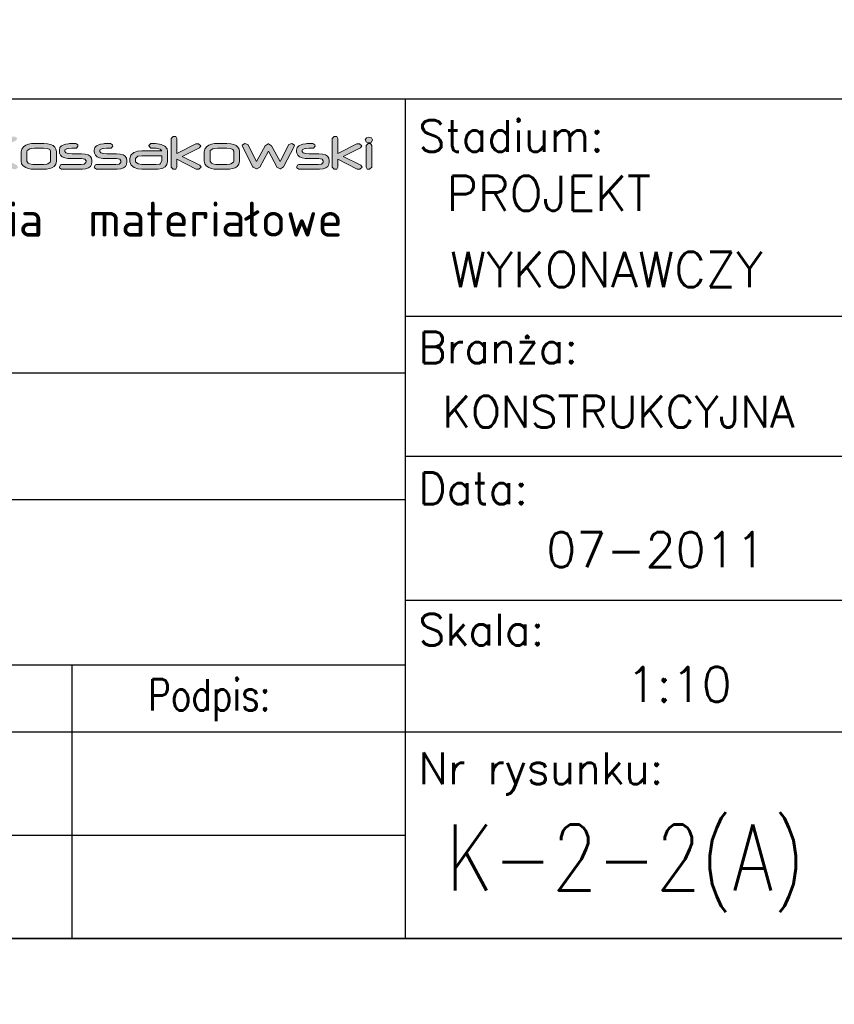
# Model space of a CAD drawing. Header units: millimetres. Extents: x -34919 to 306996, y -293018 to -145733.
# Tile 162 of 256: x 77528 to 77973, y -196154 to -195615. Entities that reach past the tile are written whole.
import ezdxf
from ezdxf.enums import TextEntityAlignment as Align

# ---------------------------------------------------------------- set-up
doc = ezdxf.new("R2010")
doc.units = ezdxf.units.MM
doc.header["$LTSCALE"] = 3
doc.layers.add('Prz', color=5, linetype='Continuous')
doc.layers.add('TABELA', color=7, linetype='Continuous')
doc.layers.add('SIATKA', color=5, linetype='Continuous', lineweight=18)
doc.styles.add('Annotative', font='txt')
doc.styles.add('NOVE3', font='romans.shx', dxfattribs={"width": 0.7})
doc.styles.add('ROMANS', font='romans.shx')

# ---------------------------------------------------------------- blocks, each defined once
blk = doc.blocks.new('structure pro')
h = blk.add_hatch(color=7)
h.dxf.hatch_style = 1
h.paths.add_polyline_path([(739.2, 22.6), (739.75, 24.09), (741.79, 25.19), (745.17, 25.58), (748.07, 25.58), (749.33, 27.39), (749.17, 28.65), (747.37, 29.9), (747.13, 29.9), (743.75, 29.75), (741, 29.43), (738.81, 28.88), (738.33, 28.65), (735.98, 27.23), (734.56, 25.19), (734.09, 22.6), (734.09, 8.31), (734.09, 7.76), (735.9, 6.34), (738.18, 6.5), (739.2, 8.31)])
h.paths.add_polyline_path([(553.28, 43.25), (550.33, 45.35), (549.87, 45.35), (544.24, 45.15), (539.6, 44.63), (536, 43.65), (535.15, 43.39), (531.22, 40.96), (528.86, 37.63), (528.08, 33.24), (528.08, 9.48), (528.21, 8.44), (531.15, 6.21), (534.95, 6.47), (536.72, 9.42), (536.72, 33.24), (537.63, 35.79), (540.91, 37.56), (546.6, 38.22), (551.38, 38.28), (553.54, 41.29)])
h.paths.add_polyline_path([(115.83, 43.25), (112.82, 45.35), (112.42, 45.35), (106.8, 45.15), (102.15, 44.63), (98.48, 43.65), (97.7, 43.39), (93.77, 40.96), (91.42, 37.63), (90.63, 33.24), (90.63, 9.48), (90.7, 8.44), (93.71, 6.21), (97.44, 6.47), (99.2, 9.42), (99.2, 33.24), (100.12, 35.79), (103.46, 37.56), (109.15, 38.22), (113.93, 38.28), (116.02, 41.29)])
h.paths.add_polyline_path([(1436.84, 35.09), (1434.56, 35.72), (1432.28, 35.09), (1431.18, 33.12), (1432.28, 31.08), (1434.56, 30.45), (1436.84, 31.08), (1437.86, 33.12)])
h.paths.add_polyline_path([(1436.13, 29.75), (1433.93, 29.98), (1432.05, 28.02), (1432.05, 8.31), (1432.99, 6.58), (1435.27, 6.34), (1437.15, 8.31), (1437.15, 28.02)])
h.paths.add_polyline_path([(1405.27, 36.11), (1403.07, 36.19), (1401.18, 34.3), (1401.18, 8.31), (1403.07, 6.34), (1405.27, 6.58), (1406.29, 8.31), (1406.29, 15.45), (1423.96, 6.58), (1426.47, 6.34), (1428.59, 8.15), (1427.33, 10.03), (1411.08, 18.12), (1426.94, 26.06), (1428.28, 27.86), (1426.08, 29.67), (1423.72, 29.51), (1406.29, 20.79), (1406.29, 34.3)])
h.paths.add_polyline_path([(1385.4, 28.65), (1383.59, 29.9), (1380.45, 29.83), (1377.94, 29.75), (1377.15, 29.67), (1374.48, 29.35), (1373.38, 29.04), (1370.71, 27.86), (1369.14, 26.13), (1368.67, 23.86), (1368.67, 22.6), (1368.82, 20.95), (1369.77, 19.22), (1371.34, 17.81), (1373.62, 16.87), (1376.6, 16.32), (1380.21, 16.08), (1388.62, 16.08), (1389.09, 16.08), (1392.07, 15.53), (1393.01, 13.96), (1393.01, 13.1), (1392.94, 12.47), (1391.44, 11.13), (1388.22, 10.74), (1370.71, 10.74), (1369.77, 10.51), (1368.75, 8.31), (1368.82, 7.68), (1370.71, 6.34), (1388.14, 6.34), (1389.64, 6.42), (1392.78, 6.81), (1395.21, 7.68), (1397.02, 9.01), (1398.04, 10.82), (1398.43, 13.1), (1398.43, 14.2), (1398.43, 14.35), (1397.96, 16.55), (1396.78, 18.28), (1394.9, 19.54), (1392.23, 20.24), (1388.85, 20.48), (1380.29, 20.48), (1377.15, 20.71), (1374.64, 21.42), (1373.85, 22.6), (1373.85, 23.86), (1373.93, 24.33), (1376.36, 25.43), (1376.68, 25.43), (1379.9, 25.51), (1383.59, 25.51), (1384.22, 25.58), (1385.55, 27.39)])
h.paths.add_polyline_path([(1324.29, 28.8), (1321.55, 29.98), (1321.47, 29.98), (1319.19, 28.33), (1319.5, 27.08), (1328.85, 8.46), (1329.09, 8.15), (1332.07, 6.74), (1332.38, 6.74), (1335.21, 8.38), (1342.99, 22.76), (1350.6, 8.46), (1350.68, 8.31), (1353.67, 6.81), (1353.98, 6.81), (1356.81, 8.46), (1366.39, 27.08), (1366.7, 28.33), (1366.7, 28.41), (1364.27, 29.98), (1361.6, 28.8), (1353.67, 13.49), (1345.89, 27.78), (1345.89, 27.86), (1342.99, 29.51), (1342.75, 29.51), (1340, 27.78), (1332.23, 13.49)])
h.paths.add_polyline_path([(1308.59, 29.67), (1305.13, 29.9), (1296.49, 29.9), (1293.98, 29.75), (1291.15, 29.2), (1288.8, 28.33), (1286.6, 26.92), (1285.11, 24.8), (1284.56, 22.36), (1284.56, 13.65), (1284.95, 11.45), (1286.36, 9.41), (1288.8, 7.83), (1290.84, 7.13), (1293.59, 6.58), (1296.49, 6.34), (1305.13, 6.34), (1307.49, 6.5), (1310.32, 6.97), (1312.59, 7.76), (1314.56, 9.01), (1316.05, 11.05), (1316.6, 13.65), (1316.6, 22.36), (1316.6, 22.44), (1316.28, 24.72), (1315.26, 26.61), (1313.69, 28.02), (1311.49, 29.04)])
h.paths.add_polyline_path([(1296.57, 25.51), (1304.97, 25.51), (1308.43, 25.19), (1310.63, 24.33), (1311.34, 22.76), (1311.34, 13.65), (1311.18, 12.86), (1308.82, 11.29), (1307.8, 11.05), (1304.97, 10.74), (1296.57, 10.74), (1295.08, 10.74), (1292.41, 11.21), (1291, 11.84), (1289.74, 13.65), (1289.74, 22.36), (1289.97, 23.39), (1292.33, 24.96), (1293.67, 25.27)], flags=16)
h.paths.add_polyline_path([(1258.48, 36.11), (1256.28, 36.19), (1254.4, 34.3), (1254.4, 8.31), (1256.28, 6.34), (1258.48, 6.58), (1259.5, 8.31), (1259.5, 15.45), (1277.17, 6.58), (1279.69, 6.34), (1281.81, 8.15), (1280.55, 10.03), (1264.29, 18.12), (1280.16, 26.06), (1281.49, 27.86), (1279.29, 29.67), (1276.94, 29.51), (1259.5, 20.79), (1259.5, 34.3)])
h.paths.add_polyline_path([(1240.1, 29.75), (1235.86, 29.9), (1233.9, 27.94), (1233.9, 27.63), (1235.86, 25.51), (1237.04, 25.51), (1237.28, 25.51), (1238.14, 25.58), (1238.85, 25.58), (1240.57, 25.51), (1244.34, 24.8), (1245.84, 23.15), (1227.54, 23.15), (1223.61, 22.76), (1220.47, 21.66), (1220.31, 21.58), (1217.56, 19.3), (1216.7, 16.16), (1216.7, 13.18), (1216.7, 13.02), (1217.72, 10.11), (1220.71, 7.83), (1223.93, 6.74), (1227.69, 6.34), (1240.34, 6.34), (1242.15, 6.42), (1245.99, 7.05), (1248.74, 8.46), (1250.39, 10.58), (1250.94, 13.41), (1250.94, 22.68), (1250.55, 24.96), (1248.66, 27.39), (1245.29, 29.04), (1243.56, 29.35)])
h.paths.add_polyline_path([(1240.42, 10.74), (1227.54, 10.74), (1224.16, 11.21), (1221.88, 13.25), (1221.88, 16.24), (1224.08, 18.2), (1227.46, 18.75), (1245.76, 18.75), (1245.76, 17.89), (1245.84, 16.71), (1245.84, 15.53), (1245.84, 14.67), (1245.84, 14.12), (1244.34, 11.29), (1244.11, 11.13)], flags=16)
h.paths.add_polyline_path([(1200.91, 28.65), (1199.11, 29.9), (1196.04, 29.83), (1193.45, 29.75), (1192.67, 29.67), (1190, 29.35), (1188.9, 29.04), (1186.31, 27.86), (1184.74, 26.13), (1184.19, 23.86), (1184.19, 22.6), (1184.42, 20.95), (1185.29, 19.22), (1186.86, 17.81), (1189.13, 16.87), (1192.12, 16.32), (1195.73, 16.08), (1204.13, 16.08), (1204.61, 16.08), (1207.59, 15.53), (1208.53, 13.96), (1208.53, 13.1), (1208.45, 12.47), (1206.96, 11.13), (1203.74, 10.74), (1186.23, 10.74), (1185.29, 10.51), (1184.26, 8.31), (1184.34, 7.68), (1186.23, 6.34), (1203.66, 6.34), (1205.16, 6.42), (1208.3, 6.81), (1210.81, 7.68), (1212.54, 9.01), (1213.56, 10.82), (1213.95, 13.1), (1213.95, 14.2), (1213.95, 14.35), (1213.48, 16.55), (1212.3, 18.28), (1210.42, 19.54), (1207.75, 20.24), (1204.37, 20.48), (1195.81, 20.48), (1192.67, 20.71), (1190.15, 21.42), (1189.37, 22.6), (1189.37, 23.86), (1189.45, 24.33), (1191.88, 25.43), (1192.2, 25.43), (1195.42, 25.51), (1199.11, 25.51), (1199.74, 25.58), (1201.07, 27.39)])
h.paths.add_polyline_path([(1169.11, 28.65), (1167.3, 29.9), (1164.16, 29.83), (1161.65, 29.75), (1160.86, 29.67), (1158.19, 29.35), (1157.09, 29.04), (1154.42, 27.86), (1152.85, 26.13), (1152.38, 23.86), (1152.38, 22.6), (1152.54, 20.95), (1153.48, 19.22), (1155.05, 17.81), (1157.33, 16.87), (1160.23, 16.32), (1163.92, 16.08), (1172.33, 16.08), (1172.72, 16.08), (1175.7, 15.53), (1176.72, 13.96), (1176.72, 13.1), (1176.65, 12.47), (1175.15, 11.13), (1171.86, 10.74), (1154.34, 10.74), (1153.48, 10.51), (1152.46, 8.31), (1152.54, 7.68), (1154.34, 6.34), (1171.86, 6.34), (1173.35, 6.42), (1176.49, 6.81), (1178.92, 7.68), (1180.73, 9.01), (1181.75, 10.82), (1182.07, 13.1), (1182.07, 14.2), (1182.07, 14.35), (1181.67, 16.55), (1180.49, 18.28), (1178.61, 19.54), (1175.94, 20.24), (1172.56, 20.48), (1163.92, 20.48), (1160.78, 20.71), (1158.35, 21.42), (1157.48, 22.6), (1157.48, 23.86), (1157.64, 24.33), (1160.08, 25.43), (1160.39, 25.43), (1163.61, 25.51), (1167.3, 25.51), (1167.93, 25.58), (1169.26, 27.39)])
h.paths.add_polyline_path([(1141.62, 29.67), (1138.16, 29.9), (1129.52, 29.9), (1127.01, 29.75), (1124.18, 29.2), (1121.83, 28.33), (1119.63, 26.92), (1118.06, 24.8), (1117.59, 22.36), (1117.59, 13.65), (1117.98, 11.45), (1119.39, 9.41), (1121.83, 7.83), (1123.87, 7.13), (1126.62, 6.58), (1129.52, 6.34), (1138.16, 6.34), (1140.52, 6.5), (1143.35, 6.97), (1145.62, 7.76), (1147.59, 9.01), (1149.08, 11.05), (1149.63, 13.65), (1149.63, 22.36), (1149.63, 22.44), (1149.24, 24.72), (1148.29, 26.61), (1146.72, 28.02), (1144.45, 29.04)])
h.paths.add_polyline_path([(1129.6, 25.51), (1138.01, 25.51), (1141.46, 25.19), (1143.66, 24.33), (1144.37, 22.76), (1144.37, 13.65), (1144.13, 12.86), (1141.85, 11.29), (1140.83, 11.05), (1138.01, 10.74), (1129.6, 10.74), (1128.11, 10.74), (1125.44, 11.21), (1123.95, 11.84), (1122.77, 13.65), (1122.77, 22.36), (1123.01, 23.39), (1125.36, 24.96), (1126.7, 25.27)], flags=16)
h.paths.add_polyline_path([(1086.96, 34.3), (1084.99, 36.19), (1082.72, 36.11), (1081.62, 34.3), (1081.62, 8.31), (1082.72, 6.58), (1084.99, 6.34), (1086.96, 8.31), (1086.96, 18.67), (1109.81, 6.66), (1112.64, 6.34), (1114.84, 8.15), (1113.58, 10.03), (1091.75, 21.58), (1112.8, 32.65), (1114.13, 34.46), (1111.93, 36.19), (1108.95, 36.03), (1086.96, 24.33)])
h.paths.add_polyline_path([(1052.94, 36.11), (1050.74, 36.19), (1048.78, 34.3), (1048.78, 20.56), (1044.07, 15.92), (1043.59, 15.14), (1044.62, 14.35), (1046.11, 14.67), (1048.78, 17.26), (1048.78, 8.31), (1049.88, 6.58), (1052.08, 6.34), (1053.96, 8.31), (1053.96, 22.29), (1058.83, 27), (1059.22, 27.78), (1058.2, 28.57), (1056.79, 28.33), (1053.96, 25.58), (1053.96, 34.3)])
h.paths.add_polyline_path([(1034.65, 29.67), (1031.51, 29.9), (1021.93, 29.9), (1019.02, 29.75), (1016.2, 29.28), (1013.92, 28.49), (1011.56, 27), (1009.99, 24.96), (1009.52, 22.44), (1009.52, 13.8), (1009.52, 13.1), (1010.38, 10.66), (1012.35, 8.54), (1013.05, 8.07), (1015.41, 7.13), (1018.63, 6.58), (1021.14, 6.42), (1022.32, 6.42), (1025.39, 6.34), (1026.01, 6.42), (1027.27, 8.31), (1027.19, 9.41), (1025.39, 10.74), (1023.89, 10.74), (1021.22, 10.82), (1018.79, 11.13), (1017.53, 11.53), (1015.49, 13.02), (1014.86, 15.45), (1014.86, 15.61), (1040.54, 15.61), (1040.86, 15.61), (1041.96, 17.73), (1041.96, 23.39), (1041.8, 24.72), (1040.62, 26.92), (1038.27, 28.57), (1037.24, 29.04)])
h.paths.add_polyline_path([(1022.71, 25.58), (1026.41, 25.58), (1028.06, 25.58), (1031.9, 25.35), (1034.73, 24.88), (1036.38, 24.01), (1036.93, 22.99), (1036.93, 20.09), (1014.7, 20.09), (1014.7, 22.76), (1015.18, 24.01), (1017.92, 25.19), (1019.89, 25.43)], flags=16)
h.paths.add_polyline_path([(965.23, 28.8), (962.48, 29.98), (962.4, 29.98), (960.04, 28.33), (960.36, 27.08), (969.78, 8.46), (969.94, 8.15), (973, 6.74), (973.32, 6.74), (976.14, 8.38), (983.84, 22.76), (991.46, 8.46), (991.54, 8.31), (994.52, 6.81), (994.91, 6.81), (997.66, 8.46), (1007.24, 27.08), (1007.64, 28.33), (1007.64, 28.41), (1005.2, 29.98), (1002.45, 28.8), (994.52, 13.49), (986.82, 27.78), (986.75, 27.86), (983.84, 29.51), (983.68, 29.51), (980.85, 27.78), (973.16, 13.49)])
h.paths.add_polyline_path([(946.61, 29.75), (942.37, 29.9), (940.41, 27.94), (940.41, 27.63), (942.37, 25.51), (943.55, 25.51), (943.79, 25.51), (944.65, 25.58), (945.36, 25.58), (947.08, 25.51), (950.85, 24.8), (952.35, 23.15), (934.05, 23.15), (930.2, 22.76), (926.98, 21.66), (926.82, 21.58), (924.07, 19.3), (923.21, 16.16), (923.21, 13.18), (923.21, 13.02), (924.23, 10.11), (927.21, 7.83), (930.43, 6.74), (934.2, 6.34), (946.85, 6.34), (948.66, 6.42), (952.5, 7.05), (955.25, 8.46), (956.9, 10.58), (957.45, 13.41), (957.45, 22.68), (957.06, 24.96), (955.17, 27.39), (951.8, 29.04), (950.07, 29.35)])
h.paths.add_polyline_path([(946.93, 10.74), (934.05, 10.74), (930.67, 11.21), (928.39, 13.25), (928.39, 16.24), (930.59, 18.2), (933.97, 18.75), (952.27, 18.75), (952.27, 17.89), (952.35, 16.71), (952.35, 15.53), (952.35, 14.67), (952.35, 14.12), (950.85, 11.29), (950.62, 11.13)], flags=16)
h.paths.add_polyline_path([(911.82, 35.95), (907.89, 36.19), (885.28, 36.19), (883.31, 34.3), (883.31, 8.31), (885.28, 6.34), (887.63, 6.58), (888.81, 8.31), (888.81, 17.02), (907.66, 17.02), (909.07, 17.1), (912.76, 17.49), (915.98, 18.52), (917.4, 19.22), (919.68, 21.66), (920.46, 24.96), (920.46, 29.59), (920.38, 30.3), (918.97, 32.97), (915.75, 34.93), (915.12, 35.17)])
h.paths.add_polyline_path([(888.81, 31.79), (907.97, 31.79), (910.41, 31.71), (913.86, 30.85), (915.04, 29.2), (915.04, 25.11), (914.57, 23.54), (912.29, 22.05), (907.97, 21.5), (888.81, 21.5)], flags=16)
h.paths.add_polyline_path([(851.51, 11.05), (852.6, 9.09), (851.51, 7.05), (849.23, 6.42), (846.95, 7.05), (845.85, 9.09), (846.95, 11.05), (849.23, 11.68)])
h.paths.add_polyline_path([(828.34, 38.54), (827.32, 38.7), (825.59, 38.07), (824.72, 36.42), (825.59, 34.77), (827.39, 34.22), (829.12, 34.85), (829.99, 36.42), (829.75, 37.36), (829.2, 38.07)])
h.paths.add_polyline_path([(842.47, 28.41), (840.82, 29.12), (838.86, 28.49), (812.39, 11.29), (810.98, 9.17), (812.16, 7.05), (814.59, 6.34), (841.69, 6.34), (841.85, 6.34), (843.73, 8.54), (843.73, 8.7), (841.69, 10.74), (820.17, 10.82), (842.47, 25.35), (843.1, 26.68)])
h.paths.add_polyline_path([(801.01, 29.59), (796.45, 29.9), (788.05, 29.9), (784.99, 29.75), (781.14, 29.04), (778.39, 27.7), (776.74, 25.74), (776.19, 23.15), (776.19, 8.31), (777.21, 6.58), (779.41, 6.34), (781.37, 8.31), (781.37, 23.23), (781.37, 23.39), (783.89, 25.35), (785.3, 25.43), (787.58, 25.51), (796.45, 25.51), (798.96, 25.51), (800.38, 25.35), (800.77, 25.27), (802.97, 23.23), (802.97, 8.31), (804.07, 6.58), (806.27, 6.34), (808.23, 8.31), (808.23, 23.23), (808, 24.8), (806.82, 27.08), (804.46, 28.65)])
h.paths.add_polyline_path([(771.79, 35.09), (769.51, 35.72), (767.24, 35.09), (766.14, 33.12), (767.24, 31.08), (769.51, 30.45), (771.79, 31.08), (772.89, 33.12)])
h.paths.add_polyline_path([(771.16, 29.75), (768.96, 29.98), (767, 28.02), (767, 8.31), (768.02, 6.58), (770.22, 6.34), (772.18, 8.31), (772.18, 28.02)])
h.paths.add_polyline_path([(730.01, 36.03), (727.81, 36.19), (725.85, 34.3), (725.85, 29.67), (710.45, 29.67), (706.84, 29.51), (703.23, 28.65), (700.56, 27.23), (698.91, 25.11), (698.2, 22.36), (698.12, 20.09), (698.12, 16.08), (698.2, 13.02), (698.52, 11.21), (699.93, 9.09), (702.44, 7.6), (705.98, 6.66), (710.53, 6.34), (718.39, 6.34), (719.49, 6.42), (723.18, 6.81), (726.4, 7.83), (727.5, 8.38), (730.17, 10.66), (731.03, 13.57), (731.03, 34.3)])
h.paths.add_polyline_path([(717.91, 10.74), (710.45, 10.74), (709.35, 10.74), (706.06, 10.98), (705.03, 11.37), (703.39, 13.96), (703.39, 22.29), (703.7, 23.39), (705.9, 24.88), (710.3, 25.35), (725.85, 25.35), (725.85, 13.73), (725.22, 12.23), (722.63, 11.13)], flags=16)
h.paths.add_polyline_path([(598.24, 45.02), (592.41, 45.35), (578.08, 45.35), (573.83, 45.15), (569.18, 44.3), (565.19, 42.73), (561.52, 40.38), (558.97, 36.97), (558.12, 32.78), (558.12, 18.38), (558.77, 14.72), (561.13, 11.25), (565.25, 8.63), (568.59, 7.46), (573.17, 6.54), (578.08, 6.21), (592.41, 6.21), (596.34, 6.34), (601.05, 7.13), (604.91, 8.57), (608.12, 10.66), (610.67, 14.07), (611.52, 18.38), (611.52, 32.85), (611.52, 33.05), (610.93, 36.84), (609.36, 39.92), (606.68, 42.27), (602.95, 43.97)])
h.paths.add_polyline_path([(578.21, 38.08), (592.15, 38.08), (597.91, 37.63), (601.58, 36.06), (602.82, 33.44), (602.82, 18.38), (602.49, 17.01), (598.63, 14.39), (596.93, 13.93), (592.22, 13.41), (578.21, 13.41), (575.72, 13.54), (571.27, 14.26), (568.85, 15.31), (566.76, 18.38), (566.76, 32.78), (567.22, 34.55), (571.14, 37.1), (573.3, 37.69)], flags=16)
h.paths.add_polyline_path([(508.97, 45.09), (502.82, 45.35), (489.14, 45.35), (484.49, 45.22), (479.71, 44.63), (476.24, 43.65), (472.71, 41.55), (470.29, 38.15), (469.44, 33.77), (469.44, -1.45), (469.57, -2.43), (472.65, -4.65), (476.31, -4.33), (478.08, -1.45), (478.08, 6.54), (504.91, 6.54), (510.08, 6.8), (514.92, 7.78), (518.65, 9.42), (521.4, 11.84), (522.97, 14.92), (523.56, 18.65), (523.56, 33.83), (523.5, 34.55), (522.78, 37.82), (520.95, 40.57), (518.07, 42.67), (514.07, 44.17)])
h.paths.add_polyline_path([(504.91, 13.74), (478.08, 13.74), (478.08, 33.5), (478.08, 33.9), (479.52, 36.25), (483.31, 37.69), (489.47, 38.15), (502.95, 38.15), (506.09, 38.08), (510.08, 37.76), (512.9, 36.84), (514.86, 33.77), (514.86, 18.52), (513.94, 16.09), (510.67, 14.33)], flags=16)
h.paths.add_polyline_path([(405.23, 45.02), (400.13, 45.41), (384.03, 45.41), (379.25, 45.22), (374.61, 44.43), (370.74, 43.06), (366.75, 40.57), (364.2, 37.17), (363.35, 32.98), (363.35, 18.58), (363.41, 17.47), (364.85, 13.41), (368.13, 9.81), (369.3, 9.09), (373.3, 7.46), (378.6, 6.47), (382.79, 6.28), (384.75, 6.21), (389.85, 6.21), (390.9, 6.28), (393.06, 9.42), (392.8, 11.32), (389.85, 13.41), (387.37, 13.48), (382.98, 13.61), (378.79, 14.13), (376.83, 14.79), (373.43, 17.34), (372.25, 21.26), (372.25, 21.59), (415.12, 21.59), (415.64, 21.59), (417.47, 25.13), (417.47, 34.55), (417.28, 36.78), (415.25, 40.44), (411.32, 43.19), (409.62, 43.91)])
h.paths.add_polyline_path([(385.4, 38.22), (391.56, 38.28), (394.24, 38.22), (400.72, 37.82), (405.37, 36.97), (408.18, 35.66), (409.1, 33.83), (409.1, 29.05), (371.99, 29.05), (371.99, 33.5), (372.84, 35.6), (377.42, 37.56), (380.69, 37.95)], flags=16)
edge = h.paths.add_edge_path()
edge.add_line((357.72, 38.28), (359.88, 41.29))
edge.add_line((359.88, 41.29), (359.62, 43.25))
edge.add_line((359.62, 43.25), (356.67, 45.35))
edge.add_line((356.67, 45.35), (356.21, 45.35))
edge.add_line((356.21, 45.35), (350.59, 45.15))
edge.add_line((350.59, 45.15), (345.94, 44.63))
edge.add_line((345.94, 44.63), (342.34, 43.65))
edge.add_line((342.34, 43.65), (341.49, 43.39))
edge.add_line((341.49, 43.39), (337.56, 40.96))
edge.add_line((337.56, 40.96), (335.21, 37.63))
edge.add_line((335.21, 37.63), (334.42, 33.24))
edge.add_line((334.42, 33.24), (334.42, 9.48))
edge.add_line((334.42, 9.48), (334.55, 8.44))
edge.add_line((334.55, 8.44), (337.5, 6.21))
edge.add_line((337.5, 6.21), (341.23, 6.47))
edge.add_line((341.23, 6.47), (343.06, 9.42))
edge.add_line((343.06, 9.42), (343.06, 33.24))
edge.add_line((343.06, 33.24), (343.98, 35.79))
edge.add_line((343.98, 35.79), (347.25, 37.56))
edge.add_line((347.25, 37.56), (352.94, 38.22))
edge.add_line((352.94, 38.22), (357.72, 38.28))
edge.add_line((357.72, 38.28), (352.94, 38.22))
h.paths.add_polyline_path([(281.74, 45.09), (278.01, 45.35), (276.96, 45.28), (274.8, 42.14), (274.8, 17.86), (274.86, 16.88), (275.65, 13.61), (277.55, 10.92), (280.49, 8.9), (284.55, 7.39), (289.66, 6.47), (295.81, 6.21), (299.87, 6.21), (300.19, 6.15), (302.74, 6.15), (304.51, 6.08), (305.23, 6.08), (311.71, 6.34), (317.14, 7.13), (321.59, 8.31), (325.06, 10.01), (327.55, 12.17), (328.99, 14.79), (329.51, 17.86), (329.51, 42.14), (329.38, 43.25), (326.31, 45.35), (322.51, 45.09), (320.74, 42.14), (320.74, 17.8), (320.74, 17.21), (319.04, 15.11), (315.05, 13.87), (308.63, 13.41), (295.81, 13.41), (293.71, 13.48), (288.02, 14.13), (284.55, 15.57), (283.44, 17.86), (283.44, 42.14)])
h.paths.add_polyline_path([(252.15, 55.69), (248.49, 55.95), (247.51, 55.89), (245.28, 52.74), (245.28, 45.02), (242.53, 45.02), (240.96, 44.83), (238.93, 41.49), (240.96, 38.08), (242.53, 37.95), (245.28, 37.89), (245.28, 9.42), (247.05, 6.47), (250.71, 6.21), (251.76, 6.28), (253.92, 9.42), (253.92, 37.89), (267.53, 37.89), (268.58, 37.95), (270.81, 41.03), (270.54, 42.93), (267.53, 45.02), (253.92, 45.02), (253.92, 52.74)])
h.paths.add_polyline_path([(236.05, 43.32), (232.91, 45.35), (198.75, 45.35), (194.17, 45.15), (189.19, 44.24), (185.33, 42.6), (182.58, 40.31), (180.95, 37.23), (180.42, 33.5), (180.42, 18.06), (181.14, 13.87), (183.43, 10.4), (187.36, 7.98), (190.18, 7.06), (194.76, 6.41), (200.58, 6.21), (232.45, 6.21), (234.35, 6.47), (236.45, 9.42), (236.19, 11.32), (233.24, 13.41), (200.84, 13.41), (199.01, 13.48), (193.45, 14.2), (190.11, 15.83), (189, 18.45), (189, 33.77), (189.98, 35.99), (193.38, 37.56), (199.4, 38.08), (232.91, 38.08), (234.35, 38.35), (236.25, 41.75)])
h.paths.add_polyline_path([(127.87, 45.09), (124.21, 45.35), (123.16, 45.28), (121, 42.14), (121, 17.86), (121, 16.88), (121.85, 13.61), (123.75, 10.92), (126.69, 8.9), (130.75, 7.39), (135.79, 6.47), (141.94, 6.21), (146, 6.21), (146.33, 6.15), (148.88, 6.15), (150.71, 6.08), (151.43, 6.08), (157.85, 6.34), (163.28, 7.13), (167.79, 8.31), (171.2, 10.01), (173.68, 12.17), (175.19, 14.79), (175.65, 17.86), (175.65, 42.14), (175.58, 43.25), (172.44, 45.35), (168.71, 45.09), (166.94, 42.14), (166.94, 17.8), (166.88, 17.21), (165.24, 15.11), (161.18, 13.87), (154.83, 13.41), (141.94, 13.41), (139.91, 13.48), (134.15, 14.13), (130.75, 15.57), (129.57, 17.86), (129.57, 42.14)])
h.paths.add_polyline_path([(69.3, 55.69), (65.63, 55.95), (64.65, 55.89), (62.49, 52.74), (62.49, 45.02), (59.67, 45.02), (58.1, 44.83), (56.07, 41.49), (58.1, 38.08), (59.67, 37.95), (62.49, 37.89), (62.49, 9.42), (64.19, 6.47), (67.92, 6.21), (68.9, 6.28), (71.06, 9.42), (71.06, 37.89), (84.68, 37.89), (85.79, 37.95), (87.95, 41.03), (87.69, 42.93), (84.68, 45.02), (71.06, 45.02), (71.06, 52.74)])
h.paths.add_polyline_path([(31.73, 43.25), (28.78, 45.35), (23.55, 45.35), (19.29, 45.15), (17.98, 45.09), (13.6, 44.5), (11.7, 44.04), (7.38, 42.08), (4.7, 39.13), (3.85, 35.34), (3.85, 33.18), (4.18, 30.49), (5.68, 27.61), (8.3, 25.32), (12.09, 23.69), (17.07, 22.77), (23.16, 22.44), (37.16, 22.44), (37.88, 22.44), (42.85, 21.46), (44.49, 18.84), (44.49, 17.4), (44.36, 16.36), (41.87, 14.2), (36.44, 13.41), (7.25, 13.41), (5.75, 13.15), (4.04, 9.42), (4.18, 8.37), (7.25, 6.21), (36.38, 6.21), (38.8, 6.28), (44.1, 6.93), (48.16, 8.44), (51.1, 10.66), (52.87, 13.61), (53.46, 17.4), (53.46, 19.17), (53.46, 19.5), (52.74, 23.16), (50.77, 26.04), (47.57, 28.14), (43.18, 29.38), (37.49, 29.77), (23.22, 29.77), (17.98, 30.03), (13.86, 31.21), (12.49, 33.31), (12.49, 35.34), (12.62, 36.12), (16.74, 37.95), (17.26, 38.02), (22.57, 38.08), (28.78, 38.08), (29.83, 38.22), (31.99, 41.29)])
edge = h.paths.add_edge_path()
edge.add_line((748.07, 25.58), (745.17, 25.58))
edge.add_line((551.38, 38.28), (546.6, 38.22))
edge.add_line((113.93, 38.28), (109.15, 38.22))
at = {"color": 7, "lineweight": 0}
for p, q in [((1256.28, 36.19), (1254.4, 34.3)), ((1258.48, 36.11), (1256.28, 36.19)), ((1259.5, 34.3), (1258.48, 36.11)), ((1403.07, 36.19), (1401.18, 34.3)), ((1405.27, 36.11), (1403.07, 36.19)), ((1406.29, 34.3), (1405.27, 36.11)), ((1121.83, 28.33), (1119.63, 26.92)), ((1124.18, 29.2), (1121.83, 28.33)), ((1127.01, 29.75), (1124.18, 29.2)), ((1129.52, 29.9), (1127.01, 29.75)), ((1138.16, 29.9), (1129.52, 29.9)), ((1141.62, 29.67), (1138.16, 29.9)), ((1144.45, 29.04), (1141.62, 29.67)), ((1146.72, 28.02), (1144.45, 29.04)), ((1148.29, 26.61), (1146.72, 28.02)), ((1154.42, 27.86), (1152.85, 26.13)), ((1157.09, 29.04), (1154.42, 27.86)), ((1158.19, 29.35), (1157.09, 29.04)), ((1160.86, 29.67), (1158.19, 29.35)), ((1161.65, 29.75), (1160.86, 29.67)), ((1164.16, 29.83), (1161.65, 29.75)), ((1167.3, 29.9), (1164.16, 29.83)), ((1169.11, 28.65), (1167.3, 29.9)), ((1167.93, 25.58), (1169.26, 27.39)), ((1169.26, 27.39), (1169.11, 28.65)), ((1186.31, 27.86), (1184.74, 26.13)), ((1188.9, 29.04), (1186.31, 27.86)), ((1190, 29.35), (1188.9, 29.04)), ((1192.67, 29.67), (1190, 29.35)), ((1193.45, 29.75), (1192.67, 29.67)), ((1196.04, 29.83), (1193.45, 29.75)), ((1199.11, 29.9), (1196.04, 29.83)), ((1200.91, 28.65), (1199.11, 29.9)), ((1199.74, 25.58), (1201.07, 27.39)), ((1201.07, 27.39), (1200.91, 28.65)), ((1235.86, 29.9), (1233.9, 27.94)), ((1233.9, 27.94), (1233.9, 27.63)), ((1233.9, 27.63), (1235.86, 25.51)), ((1240.1, 29.75), (1235.86, 29.9)), ((1243.56, 29.35), (1240.1, 29.75)), ((1245.29, 29.04), (1243.56, 29.35)), ((1248.66, 27.39), (1245.29, 29.04)), ((1250.55, 24.96), (1248.66, 27.39)), ((1254.4, 34.3), (1254.4, 8.31)), ((1259.5, 20.79), (1259.5, 34.3)), ((1276.94, 29.51), (1259.5, 20.79)), ((1279.29, 29.67), (1276.94, 29.51)), ((1281.49, 27.86), (1279.29, 29.67)), ((1280.16, 26.06), (1281.49, 27.86)), ((1288.8, 28.33), (1286.6, 26.92)), ((1291.15, 29.2), (1288.8, 28.33)), ((1293.98, 29.75), (1291.15, 29.2)), ((1296.49, 29.9), (1293.98, 29.75)), ((1305.13, 29.9), (1296.49, 29.9)), ((1308.59, 29.67), (1305.13, 29.9)), ((1311.49, 29.04), (1308.59, 29.67)), ((1313.69, 28.02), (1311.49, 29.04)), ((1315.26, 26.61), (1313.69, 28.02)), ((1321.47, 29.98), (1319.19, 28.33)), ((1319.19, 28.33), (1319.5, 27.08)), ((1319.5, 27.08), (1328.85, 8.46)), ((1321.55, 29.98), (1321.47, 29.98)), ((1324.29, 28.8), (1321.55, 29.98)), ((1332.23, 13.49), (1324.29, 28.8)), ((1340, 27.78), (1332.23, 13.49)), ((1342.75, 29.51), (1340, 27.78)), ((1342.99, 29.51), (1342.75, 29.51)), ((1345.89, 27.86), (1342.99, 29.51)), ((1345.89, 27.78), (1345.89, 27.86)), ((1353.67, 13.49), (1345.89, 27.78)), ((1361.6, 28.8), (1353.67, 13.49)), ((1356.81, 8.46), (1366.39, 27.08)), ((1364.27, 29.98), (1361.6, 28.8)), ((1366.7, 28.41), (1364.27, 29.98)), ((1366.39, 27.08), (1366.7, 28.33)), ((1366.7, 28.33), (1366.7, 28.41)), ((1370.71, 27.86), (1369.14, 26.13)), ((1373.38, 29.04), (1370.71, 27.86)), ((1374.48, 29.35), (1373.38, 29.04)), ((1377.15, 29.67), (1374.48, 29.35)), ((1377.94, 29.75), (1377.15, 29.67)), ((1380.45, 29.83), (1377.94, 29.75)), ((1383.59, 29.9), (1380.45, 29.83)), ((1385.4, 28.65), (1383.59, 29.9)), ((1384.22, 25.58), (1385.55, 27.39)), ((1385.55, 27.39), (1385.4, 28.65)), ((1401.18, 34.3), (1401.18, 8.31)), ((1406.29, 20.79), (1406.29, 34.3)), ((1423.72, 29.51), (1406.29, 20.79)), ((1426.08, 29.67), (1423.72, 29.51)), ((1428.28, 27.86), (1426.08, 29.67)), ((1426.94, 26.06), (1428.28, 27.86)), ((1432.28, 35.09), (1431.18, 33.12)), ((1431.18, 33.12), (1432.28, 31.08)), ((1433.93, 29.98), (1432.05, 28.02)), ((1432.05, 28.02), (1432.05, 8.31)), ((1434.56, 35.72), (1432.28, 35.09)), ((1432.28, 31.08), (1434.56, 30.45)), ((1436.13, 29.75), (1433.93, 29.98)), ((1436.84, 35.09), (1434.56, 35.72)), ((1434.56, 30.45), (1436.84, 31.08)), ((1437.15, 28.02), (1436.13, 29.75)), ((1437.86, 33.12), (1436.84, 35.09)), ((1436.84, 31.08), (1437.86, 33.12)), ((1437.15, 8.31), (1437.15, 28.02)), ((1118.06, 24.8), (1117.59, 22.36)), ((1117.59, 22.36), (1117.59, 13.65)), ((1119.63, 26.92), (1118.06, 24.8)), ((1122.77, 22.36), (1123.01, 23.39)), ((1122.77, 13.65), (1122.77, 22.36)), ((1123.01, 23.39), (1125.36, 24.96)), ((1125.36, 24.96), (1126.7, 25.27)), ((1126.7, 25.27), (1129.6, 25.51)), ((1129.6, 25.51), (1138.01, 25.51)), ((1138.01, 25.51), (1141.46, 25.19)), ((1141.46, 25.19), (1143.66, 24.33)), ((1143.66, 24.33), (1144.37, 22.76)), ((1144.37, 22.76), (1144.37, 13.65)), ((1149.24, 24.72), (1148.29, 26.61)), ((1149.63, 22.44), (1149.24, 24.72)), ((1149.63, 22.36), (1149.63, 22.44)), ((1149.63, 13.65), (1149.63, 22.36)), ((1152.85, 26.13), (1152.38, 23.86)), ((1152.38, 23.86), (1152.38, 22.6)), ((1152.38, 22.6), (1152.54, 20.95)), ((1152.54, 20.95), (1153.48, 19.22)), ((1153.48, 19.22), (1155.05, 17.81)), ((1157.48, 23.86), (1157.64, 24.33)), ((1157.48, 22.6), (1157.48, 23.86)), ((1158.35, 21.42), (1157.48, 22.6)), ((1157.64, 24.33), (1160.08, 25.43)), ((1160.78, 20.71), (1158.35, 21.42)), ((1160.08, 25.43), (1160.39, 25.43)), ((1160.39, 25.43), (1163.61, 25.51)), ((1163.92, 20.48), (1160.78, 20.71)), ((1163.61, 25.51), (1167.3, 25.51)), ((1172.56, 20.48), (1163.92, 20.48)), ((1167.3, 25.51), (1167.93, 25.58)), ((1175.94, 20.24), (1172.56, 20.48)), ((1178.61, 19.54), (1175.94, 20.24)), ((1180.49, 18.28), (1178.61, 19.54)), ((1181.67, 16.55), (1180.49, 18.28)), ((1184.74, 26.13), (1184.19, 23.86)), ((1184.19, 23.86), (1184.19, 22.6)), ((1184.19, 22.6), (1184.42, 20.95)), ((1184.42, 20.95), (1185.29, 19.22)), ((1185.29, 19.22), (1186.86, 17.81)), ((1189.37, 23.86), (1189.45, 24.33)), ((1189.37, 22.6), (1189.37, 23.86)), ((1190.15, 21.42), (1189.37, 22.6)), ((1189.45, 24.33), (1191.88, 25.43)), ((1192.67, 20.71), (1190.15, 21.42)), ((1191.88, 25.43), (1192.2, 25.43)), ((1192.2, 25.43), (1195.42, 25.51)), ((1195.81, 20.48), (1192.67, 20.71)), ((1195.42, 25.51), (1199.11, 25.51)), ((1204.37, 20.48), (1195.81, 20.48)), ((1199.11, 25.51), (1199.74, 25.58)), ((1207.75, 20.24), (1204.37, 20.48)), ((1210.42, 19.54), (1207.75, 20.24)), ((1212.3, 18.28), (1210.42, 19.54)), ((1213.48, 16.55), (1212.3, 18.28)), ((1217.56, 19.3), (1216.7, 16.16)), ((1220.31, 21.58), (1217.56, 19.3)), ((1220.47, 21.66), (1220.31, 21.58)), ((1223.61, 22.76), (1220.47, 21.66)), ((1221.88, 16.24), (1224.08, 18.2)), ((1227.54, 23.15), (1223.61, 22.76)), ((1224.08, 18.2), (1227.46, 18.75)), ((1227.46, 18.75), (1245.76, 18.75)), ((1245.84, 23.15), (1227.54, 23.15)), ((1227.54, 23.15), (1227.54, 23.15)), ((1235.86, 25.51), (1237.04, 25.51)), ((1237.04, 25.51), (1237.28, 25.51)), ((1237.28, 25.51), (1238.14, 25.58)), ((1238.14, 25.58), (1238.85, 25.58)), ((1238.85, 25.58), (1240.57, 25.51)), ((1240.57, 25.51), (1244.34, 24.8)), ((1244.34, 24.8), (1245.84, 23.15)), ((1245.76, 18.75), (1245.76, 17.89)), ((1250.94, 22.68), (1250.55, 24.96)), ((1250.94, 13.41), (1250.94, 22.68)), ((1259.5, 20.79), (1259.5, 20.79)), ((1264.29, 18.12), (1280.16, 26.06)), ((1280.55, 10.03), (1264.29, 18.12)), ((1285.11, 24.8), (1284.56, 22.36)), ((1284.56, 22.36), (1284.56, 13.65)), ((1286.6, 26.92), (1285.11, 24.8)), ((1289.74, 22.36), (1289.97, 23.39)), ((1289.74, 13.65), (1289.74, 22.36)), ((1289.97, 23.39), (1292.33, 24.96)), ((1292.33, 24.96), (1293.67, 25.27)), ((1293.67, 25.27), (1296.57, 25.51)), ((1296.57, 25.51), (1304.97, 25.51)), ((1304.97, 25.51), (1308.43, 25.19)), ((1308.43, 25.19), (1310.63, 24.33)), ((1310.63, 24.33), (1311.34, 22.76)), ((1311.34, 22.76), (1311.34, 13.65)), ((1316.28, 24.72), (1315.26, 26.61)), ((1316.6, 22.44), (1316.28, 24.72)), ((1316.6, 22.36), (1316.6, 22.44)), ((1316.6, 13.65), (1316.6, 22.36)), ((1335.21, 8.38), (1342.99, 22.76)), ((1342.99, 22.76), (1350.6, 8.46)), ((1369.14, 26.13), (1368.67, 23.86)), ((1368.67, 23.86), (1368.67, 22.6)), ((1368.67, 22.6), (1368.82, 20.95)), ((1368.82, 20.95), (1369.77, 19.22)), ((1369.77, 19.22), (1371.34, 17.81)), ((1373.85, 23.86), (1373.93, 24.33)), ((1373.85, 22.6), (1373.85, 23.86)), ((1374.64, 21.42), (1373.85, 22.6)), ((1373.93, 24.33), (1376.36, 25.43)), ((1377.15, 20.71), (1374.64, 21.42)), ((1376.36, 25.43), (1376.68, 25.43)), ((1376.68, 25.43), (1379.9, 25.51)), ((1380.29, 20.48), (1377.15, 20.71)), ((1379.9, 25.51), (1383.59, 25.51)), ((1388.85, 20.48), (1380.29, 20.48)), ((1383.59, 25.51), (1384.22, 25.58)), ((1392.23, 20.24), (1388.85, 20.48)), ((1394.9, 19.54), (1392.23, 20.24)), ((1396.78, 18.28), (1394.9, 19.54)), ((1397.96, 16.55), (1396.78, 18.28)), ((1406.29, 20.79), (1406.29, 20.79)), ((1411.08, 18.12), (1426.94, 26.06)), ((1427.33, 10.03), (1411.08, 18.12)), ((1117.59, 13.65), (1117.98, 11.45)), ((1117.98, 11.45), (1119.39, 9.41)), ((1119.39, 9.41), (1121.83, 7.83)), ((1123.95, 11.84), (1122.77, 13.65)), ((1125.44, 11.21), (1123.95, 11.84)), ((1128.11, 10.74), (1125.44, 11.21)), ((1129.6, 10.74), (1128.11, 10.74)), ((1138.01, 10.74), (1129.6, 10.74)), ((1140.83, 11.05), (1138.01, 10.74)), ((1141.85, 11.29), (1140.83, 11.05)), ((1144.13, 12.86), (1141.85, 11.29)), ((1144.37, 13.65), (1144.13, 12.86)), ((1145.62, 7.76), (1147.59, 9.01)), ((1147.59, 9.01), (1149.08, 11.05)), ((1149.08, 11.05), (1149.63, 13.65)), ((1153.48, 10.51), (1152.46, 8.31)), ((1154.34, 10.74), (1153.48, 10.51)), ((1171.86, 10.74), (1154.34, 10.74)), ((1155.05, 17.81), (1157.33, 16.87)), ((1157.33, 16.87), (1160.23, 16.32)), ((1160.23, 16.32), (1163.92, 16.08)), ((1163.92, 16.08), (1172.33, 16.08)), ((1175.15, 11.13), (1171.86, 10.74)), ((1172.33, 16.08), (1172.72, 16.08)), ((1172.72, 16.08), (1175.7, 15.53)), ((1176.65, 12.47), (1175.15, 11.13)), ((1175.7, 15.53), (1176.72, 13.96)), ((1176.72, 13.1), (1176.65, 12.47)), ((1176.72, 13.96), (1176.72, 13.1)), ((1178.92, 7.68), (1180.73, 9.01)), ((1180.73, 9.01), (1181.75, 10.82)), ((1182.07, 14.35), (1181.67, 16.55)), ((1181.75, 10.82), (1182.07, 13.1)), ((1182.07, 14.2), (1182.07, 14.35)), ((1182.07, 13.1), (1182.07, 14.2)), ((1185.29, 10.51), (1184.26, 8.31)), ((1186.23, 10.74), (1185.29, 10.51)), ((1203.74, 10.74), (1186.23, 10.74)), ((1186.86, 17.81), (1189.13, 16.87)), ((1189.13, 16.87), (1192.12, 16.32)), ((1192.12, 16.32), (1195.73, 16.08)), ((1195.73, 16.08), (1204.13, 16.08)), ((1206.96, 11.13), (1203.74, 10.74)), ((1204.13, 16.08), (1204.61, 16.08)), ((1204.61, 16.08), (1207.59, 15.53)), ((1208.45, 12.47), (1206.96, 11.13)), ((1207.59, 15.53), (1208.53, 13.96)), ((1208.53, 13.1), (1208.45, 12.47)), ((1208.53, 13.96), (1208.53, 13.1)), ((1210.81, 7.68), (1212.54, 9.01)), ((1212.54, 9.01), (1213.56, 10.82)), ((1213.95, 14.35), (1213.48, 16.55)), ((1213.56, 10.82), (1213.95, 13.1)), ((1213.95, 14.2), (1213.95, 14.35)), ((1213.95, 13.1), (1213.95, 14.2)), ((1216.7, 16.16), (1216.7, 13.18)), ((1216.7, 13.18), (1216.7, 13.02)), ((1216.7, 13.02), (1217.72, 10.11)), ((1217.72, 10.11), (1220.71, 7.83)), ((1221.88, 13.25), (1221.88, 16.24)), ((1224.16, 11.21), (1221.88, 13.25)), ((1227.54, 10.74), (1224.16, 11.21)), ((1240.42, 10.74), (1227.54, 10.74)), ((1244.11, 11.13), (1240.42, 10.74)), ((1244.34, 11.29), (1244.11, 11.13)), ((1245.84, 14.12), (1244.34, 11.29)), ((1245.76, 17.89), (1245.84, 16.71)), ((1245.84, 16.71), (1245.84, 15.53)), ((1245.84, 15.53), (1245.84, 14.67)), ((1245.84, 14.67), (1245.84, 14.12)), ((1248.74, 8.46), (1250.39, 10.58)), ((1250.39, 10.58), (1250.94, 13.41)), ((1259.5, 15.45), (1277.17, 6.58)), ((1259.5, 8.31), (1259.5, 15.45)), ((1281.81, 8.15), (1280.55, 10.03)), ((1284.56, 13.65), (1284.95, 11.45)), ((1284.95, 11.45), (1286.36, 9.41)), ((1286.36, 9.41), (1288.8, 7.83)), ((1291, 11.84), (1289.74, 13.65)), ((1292.41, 11.21), (1291, 11.84)), ((1295.08, 10.74), (1292.41, 11.21)), ((1296.57, 10.74), (1295.08, 10.74)), ((1304.97, 10.74), (1296.57, 10.74)), ((1307.8, 11.05), (1304.97, 10.74)), ((1308.82, 11.29), (1307.8, 11.05)), ((1311.18, 12.86), (1308.82, 11.29)), ((1311.34, 13.65), (1311.18, 12.86)), ((1312.59, 7.76), (1314.56, 9.01)), ((1314.56, 9.01), (1316.05, 11.05)), ((1316.05, 11.05), (1316.6, 13.65)), ((1369.77, 10.51), (1368.75, 8.31)), ((1370.71, 10.74), (1369.77, 10.51)), ((1388.22, 10.74), (1370.71, 10.74)), ((1371.34, 17.81), (1373.62, 16.87)), ((1373.62, 16.87), (1376.6, 16.32)), ((1376.6, 16.32), (1380.21, 16.08)), ((1380.21, 16.08), (1388.62, 16.08)), ((1391.44, 11.13), (1388.22, 10.74)), ((1388.62, 16.08), (1389.09, 16.08)), ((1389.09, 16.08), (1392.07, 15.53)), ((1392.94, 12.47), (1391.44, 11.13)), ((1392.07, 15.53), (1393.01, 13.96)), ((1393.01, 13.1), (1392.94, 12.47)), ((1393.01, 13.96), (1393.01, 13.1)), ((1395.21, 7.68), (1397.02, 9.01)), ((1397.02, 9.01), (1398.04, 10.82)), ((1398.43, 14.35), (1397.96, 16.55)), ((1398.04, 10.82), (1398.43, 13.1)), ((1398.43, 14.2), (1398.43, 14.35)), ((1398.43, 13.1), (1398.43, 14.2)), ((1406.29, 15.45), (1423.96, 6.58)), ((1406.29, 8.31), (1406.29, 15.45)), ((1428.59, 8.15), (1427.33, 10.03)), ((1121.83, 7.83), (1123.87, 7.13)), ((1123.87, 7.13), (1126.62, 6.58)), ((1126.62, 6.58), (1129.52, 6.34)), ((1129.52, 6.34), (1138.16, 6.34)), ((1138.16, 6.34), (1140.52, 6.5)), ((1140.52, 6.5), (1143.35, 6.97)), ((1143.35, 6.97), (1145.62, 7.76)), ((1152.46, 8.31), (1152.54, 7.68)), ((1152.54, 7.68), (1154.34, 6.34)), ((1154.34, 6.34), (1171.86, 6.34)), ((1171.86, 6.34), (1173.35, 6.42)), ((1173.35, 6.42), (1176.49, 6.81)), ((1176.49, 6.81), (1178.92, 7.68)), ((1184.26, 8.31), (1184.34, 7.68)), ((1184.34, 7.68), (1186.23, 6.34)), ((1186.23, 6.34), (1203.66, 6.34)), ((1203.66, 6.34), (1205.16, 6.42)), ((1205.16, 6.42), (1208.3, 6.81)), ((1208.3, 6.81), (1210.81, 7.68)), ((1220.71, 7.83), (1220.71, 7.83)), ((1220.71, 7.83), (1223.93, 6.74)), ((1223.93, 6.74), (1227.69, 6.34)), ((1227.69, 6.34), (1240.34, 6.34)), ((1240.34, 6.34), (1242.15, 6.42)), ((1242.15, 6.42), (1245.99, 7.05)), ((1245.99, 7.05), (1248.74, 8.46)), ((1254.4, 8.31), (1256.28, 6.34)), ((1256.28, 6.34), (1258.48, 6.58)), ((1258.48, 6.58), (1259.5, 8.31)), ((1277.17, 6.58), (1279.69, 6.34)), ((1279.69, 6.34), (1281.81, 8.15)), ((1288.8, 7.83), (1290.84, 7.13)), ((1290.84, 7.13), (1293.59, 6.58)), ((1293.59, 6.58), (1296.49, 6.34)), ((1296.49, 6.34), (1305.13, 6.34)), ((1305.13, 6.34), (1307.49, 6.5)), ((1307.49, 6.5), (1310.32, 6.97)), ((1310.32, 6.97), (1312.59, 7.76)), ((1328.85, 8.46), (1329.09, 8.15)), ((1329.09, 8.15), (1332.07, 6.74)), ((1332.07, 6.74), (1332.38, 6.74)), ((1332.38, 6.74), (1335.21, 8.38)), ((1350.6, 8.46), (1350.68, 8.31)), ((1350.68, 8.31), (1353.67, 6.81)), ((1353.67, 6.81), (1353.98, 6.81)), ((1353.98, 6.81), (1356.81, 8.46)), ((1368.75, 8.31), (1368.82, 7.68)), ((1368.82, 7.68), (1370.71, 6.34)), ((1370.71, 6.34), (1388.14, 6.34)), ((1388.14, 6.34), (1389.64, 6.42)), ((1389.64, 6.42), (1392.78, 6.81)), ((1392.78, 6.81), (1395.21, 7.68)), ((1401.18, 8.31), (1403.07, 6.34)), ((1403.07, 6.34), (1405.27, 6.58)), ((1405.27, 6.58), (1406.29, 8.31)), ((1423.96, 6.58), (1426.47, 6.34)), ((1426.47, 6.34), (1428.59, 8.15)), ((1432.05, 8.31), (1432.99, 6.58)), ((1432.99, 6.58), (1435.27, 6.34)), ((1435.27, 6.34), (1437.15, 8.31))]:
    blk.add_line(p, q, dxfattribs=at)
blk = doc.blocks.new('A$C72E22663')
at = {"layer": 'Prz'}
blk.add_lwpolyline([(-1140, 0), (0, 0), (0, 459.29), (-1140, 459.29)], close=True, dxfattribs=at)
at = {"layer": 'TABELA', "color": 3}
for p, q in [((-248.8, 459.29), (-248.8, 0)), ((-248.8, 340.5), (0, 340.5)), ((-1140, 309.42), (-248.8, 309.42)), ((-248.8, 263.88), (0, 263.88)), ((-1140, 240.18), (-248.8, 240.18)), ((-248.8, 185.03), (0, 185.03)), ((-1140, 149.76), (-248.8, 149.76)), ((-430.97, 56.54), (-430.97, 149.76)), ((-1140, 113.08), (-248.8, 113.08)), ((-248.8, 113.08), (0, 113.08)), ((-430.97, 0), (-430.97, 93.22))]:
    blk.add_line(p, q, dxfattribs=at)
at = {"layer": 'TABELA', "color": 2}
blk.add_line((-1140, 56.54), (-248.8, 56.54), dxfattribs=at)
at = {"color": 7, "xscale": 0.6000000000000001, "yscale": 0.6000000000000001, "zscale": 0.6000000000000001}
blk.add_blockref('structure pro', (-1129.49, 417.06), dxfattribs=at)
at = {"layer": 'TABELA', "color": 4, "style": 'ROMANS'}
for s, p in [('Stadium:', (-241.7, 430.49)), ('Branża:', (-241.7, 314.69)), ('Data:', (-241.7, 237.58)), ('Skala:', (-241.7, 160.32)), ('Nr rysunku:', (-241.7, 84.49))]:
    blk.add_text(s, height=17.28, rotation=360, dxfattribs=at).set_placement(p)
at = {"layer": 'TABELA', "color": 2, "style": 'ROMANS'}
for s, height, p in [('PROJEKT', 19.2, (-226.33, 407.77)), ('WYKONAWCZY', 19.2, (-224.32, 366.01)), ('KONSTRUKCYJNA', 17.28, (-228.44, 288.21))]:
    blk.add_text(s, height=height, dxfattribs=at).set_placement(p, align=Align.MIDDLE_LEFT)
at = {"layer": 'TABELA', "color": 4, "style": 'ROMANS', "width": 0.8}
blk.add_text('Podpis:', height=17.28, rotation=360, dxfattribs=at).set_placement((-389.52, 124.65))
at = {"layer": 'TABELA', "color": 3, "insert": (-1127.87, 403.18), "char_height": 23, "width": 879.0694, "attachment_point": 1, "rotation": 360, "style": 'Annotative'}
blk.add_mtext('{\\fISOCPEUR|b0|i0|c238|p34;\\H0.83333x;\\C7;projekty  budowlane - ekspertyzy  techniczne - badania  materiałowe}', dxfattribs=at)

msp = doc.modelspace()

# ---------------------------------------------------------------- linework, layer by layer
at = {"layer": 'Prz', "elevation": 0}
msp.add_lwpolyline([(77987.395, -196117.464), (73887.395, -196117.464), (73887.395, -193217.464), (77987.395, -193217.464)], close=True, dxfattribs=at)

# ---------------------------------------------------------------- block references
at = {"layer": 'SIATKA', "color": 42}
msp.add_blockref('A$C72E22663', (77987.395, -196117.464, 0), dxfattribs=at)

# ---------------------------------------------------------------- texts
at = {"color": 20, "insert": (33837.901, -182331.101), "char_height": 300, "width": 16331.01415, "attachment_point": 1, "style": 'NOVE3'}
msp.add_mtext('{\\C1;Wytyczne montażowe\\P\\H0.83333x;\\C3;Podczas montażu należy bezwzględnie przestrzegać dopuszczalnych tolerancji z uwagi na ścisłe dopasowanie elementów amortyzujących ugięcia dźwigarów przekrycia auli.\\P\\H1.2x;\\C1;\\PZabezpieczenia antykorozyjne.\\C256;\\P\\H0.83333x;\\C3;Wszystkie elementy stalowe konstrukcji należy poddać ocynkowaniu ogniowemu.\\PKonstrukcje przeznaczone do cynkowania ogniowego powinny odpowiadać następującym warunkom:\\P\\pl900;^I1. Spoiny powinny być wykonane metodą półautomatyczną w osłonie gazów ochronnych. Nie zaleca się spawania elektrodą otuloną, ze względu na złą jakość powłoki cynkowej na spoinach.\\P^I2. Powierzchnia konstrukcji powinna być wolna od: zawalcowań, zgorzelin, odprysków po spawaniu, ostrych krawędzi, zanieczyszczeń farbami, olejami, emulsjami oraz innymi materiałami stosowanymi przy trasowaniu, znakowaniu, spawaniu, wierceniu itp. W przypadku spawania elektrodą należy dokładnie usunąć otulinę spawalniczą w celu zminimalizowania wad powłoki. Po ocynkowaniu uwydatnią się wady jakości powierzchni stali np. zawalcowania, rysy traserskie, zeszlifowania, pory, odpryski spawalnicze, wadliwe spoiny.\\P^I3. Elementy konstrukcyjne powinny posiadać odpowiednie otwory technologiczne do odpowietrzenia, swobodnego przepływu cynku zewnątrz i wewnątrz elementu oraz do podwieszenia (mogą być przyspawane uchwyty z blachy z otworami).\\P^I4. W przypadku powierzchni spawanych na zakładkę, spoina powinna być szczelna ze wszystkich stron (spawana na około), a nakładki szczelnie przylegać do konstrukcji. Przekroje skrzynkowe oraz powierzchnie nakładające się mogą powodować uszkodzenie konstrukcji - pękanie spoin.\\P^I5. Każdy element konstrukcyjny powinien składać się z jednego gatunku stali.\\P^I6. Konstrukcje nie powinny posiadać małych szczelin lub wnęk. Spoiny powinny być szczelne i zamknięte wokół elementu, ponieważ w przeciwnym przypadku mogą po cynkowaniu wylewać się z nich resztki topnika i kwasu pogarszając jakość powłoki (tzw. "krwawe wycieki").\\P^I7. Naddatek wymiarowy dla otworów pod śruby powinien wynosić 1 - 2 mm.\\PTermiczne oddziaływanie kąpieli cynkowej uwalnia w elementach naprężenia wewnętrzne, co może powodować odkształcenia. Szczególnie uwidacznia się to w elementach spawanych. Dotyczy to także dwuteowników spawanych, których odkształcenia po cynkowaniu mogą przekroczyć dopuszczalne normy, oraz nie usztywnionych arkuszy blach i otwartych kształtowników giętych.\\P\\C256;\\P\\pl0;\\H1.2x;\\C1;Malowanie konstrukcji.\\P\\H0.83333x;\\C3;Wszystkie elementy stalowe konstrukcji należy pomalować proszkowo na kolor RAL 9011}', dxfattribs=at)
at = {"layer": 'TABELA', "color": 2, "style": 'ROMANS'}
for s, p in [('07-2011', (77815.649, -195904.744, 0)), ('1:10', (77859.585, -195978.466, 0))]:
    msp.add_text(s, height=19.2, dxfattribs=at).set_placement(p, align=Align.MIDDLE_LEFT)
at = {"layer": 'TABELA', "color": 2, "style": 'ROMANS', "width": 0.8}
msp.add_text('K-2-2(A)', height=36, dxfattribs=at).set_placement((77760.849, -196073.166, 0), align=Align.MIDDLE_LEFT)

doc.saveas('drawing.dxf')
